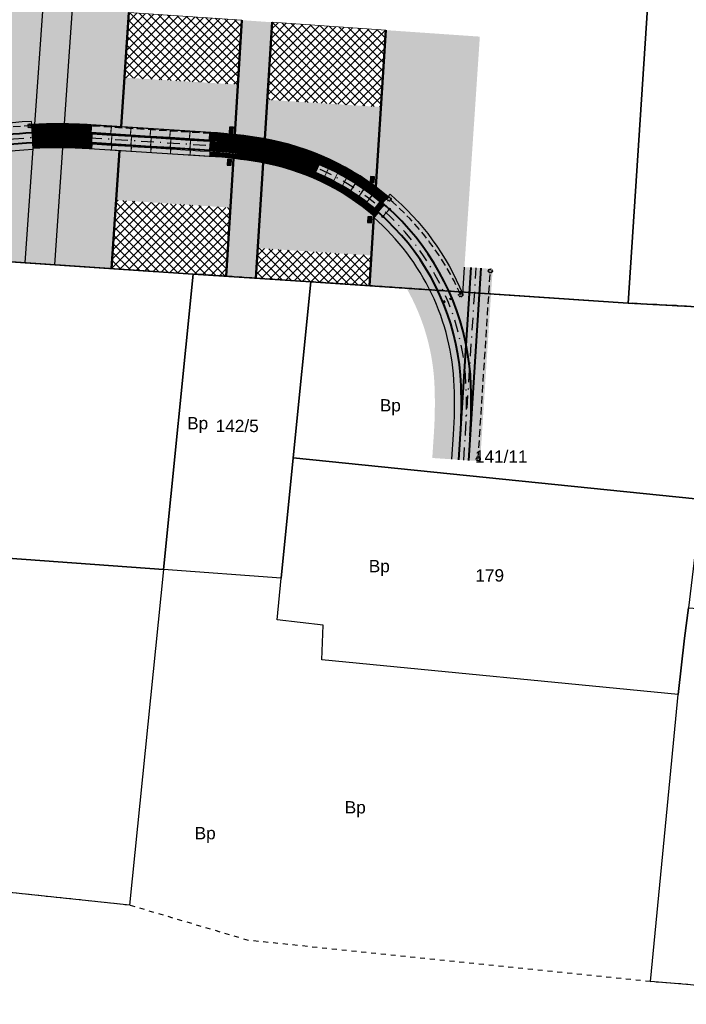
# Model space of a CAD drawing. Header units: metres. Extents: x 6603615 to 6604581, y 5739741 to 5740610.
# Tile 6 of 22: x 6604134 to 6604202, y 5739751 to 5739851. Entities that reach past the tile are written whole.
import ezdxf
from ezdxf.enums import TextEntityAlignment as Align

# ---------------------------------------------------------------- set-up
doc = ezdxf.new("R2010")
doc.units = ezdxf.units.M
for name, pattern in [('DASHDOT', [25.4, 12.7, -6.35, 0, -6.35]), ('HIDDEN', [0.375, 0.25, -0.125]), ('PRZER1-1', [1, 0.5, -0.5])]:
    doc.linetypes.add(name, pattern=pattern)
for name, color, linetype, lineweight in [('_działki', 3, 'Continuous', 40), ('EPT 2_2--830--', 7, 'Continuous', 13), ('EPT 3_2--460--', 7, 'Continuous', 13), ('FREZOWANIE', 12, 'Continuous', 15), ('KRAW_FAZA_12cm_20x30cm', 7, 'Continuous', 50), ('M_WPUSTY', 190, 'Continuous', 30), ('OBRZEŻE_BET_8X40', 236, 'Continuous', 30), ('ODW_DRENAZ', 5, 'HIDDEN', 30), ('ODW_DRENAZ_NAJN', 5, 'HIDDEN', 30), ('OPORNIK_BET_15X30cm', 202, 'Continuous', 30), ('OSIE_TORU', 10, 'DASHDOT', 30), ('szyny 60R2', 14, 'Continuous', 40), ('T_POŁ_ELEKTR', 1, 'Continuous', 30)]:
    doc.layers.add(name, color=color, linetype=linetype, lineweight=lineweight)
for name, color, linetype, lineweight, true_color in [('GESDZI', 7, 'Continuous', 18, 0x008000), ('GESDZI_O', 7, 'Continuous', 18, 0x008000), ('GESUZY', 7, 'Continuous', 18, 0x008000), ('GESUZY_O', 7, 'Continuous', 18, 0x008000), ('HECZ_JEZDNIA', 7, 'Continuous', 0, 0xcccccc), ('HECZ_PŁYTY_BET_50X50', 7, 'Continuous', 5, 0xfaf9b8), ('HECZ_ZIELEN', 7, 'Continuous', 0, 0xd6ffd6)]:
    doc.layers.add(name, color=color, linetype=linetype, lineweight=lineweight, true_color=true_color)
doc.layers.add('KRESK_TOR_KLAS_PODKŁAD', color=38, linetype='Continuous', lineweight=15, transparency=0.55)
doc.layers.add('T_KRESK_PŁYTA_EPT', color=86, linetype='Continuous', lineweight=13, transparency=0.55)
doc.styles.add('Arial', font='arial.ttf')
pattern_1 = [(60, (0, 0), (-0.238124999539, 0.412444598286), [0.238125, -0.238125]), (120, (0, 0), (-0.476249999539, 2.66e-10), [0.238125, -0.238125]), (0, (-0.11906, 0.20622), (0.238125, 0.41244459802), [0.238125, -0.238125])]
pattern_2 = [(45, (0, 0), (-0.449012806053, 0.449012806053), []), (135, (0, 0), (-0.449012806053, -0.449012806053), [])]

# ---------------------------------------------------------------- blocks, each defined once
blk = doc.blocks.new('A$C8469fa7e')
at = {"layer": 'GESDZI', "color": 3, "linetype": 'Continuous', "lineweight": 30}
for points in [[(6604205, 5739821.48), (6604196.08, 5739821.95), (6604198.07, 5739851.9), (6604198.87, 5739863.88), (6604199.76, 5739877.24), (6604201.1, 5739896.98), (6604202.44, 5739916.9), (6604203.44, 5739931.58), (6604203.8, 5739936.9), (6604205.14, 5739956.67), (6604205.71, 5739965.06), (6604208.38, 5740004.99), (6604211.14, 5740049.68), (6604225.19, 5740023.63), (6604254.17, 5739970.57), (6604285.94, 5739911.03), (6604306.33, 5739857), (6604297.35, 5739839.72)], [(6604196.08, 5739821.95), (6604163.88, 5739824.11), (6604151.94, 5739824.9), (6604128.92, 5739826.44), (6604129.12, 5739829.44), (6604131.15, 5739859.81), (6604131.95, 5739871.82), (6604134.09, 5739903.98), (6604135.4, 5739923.52), (6604136.19, 5739935.43), (6604162.47, 5739933.62), (6604172.74, 5739932.92), (6604174.97, 5739932.82), (6604197.3, 5739931.89), (6604203.44, 5739931.58), (6604202.44, 5739916.9), (6604201.1, 5739896.98), (6604199.76, 5739877.24), (6604198.87, 5739863.88), (6604198.07, 5739851.9)], [(6604148.92, 5739794.91), (6604107.99, 5739797.9), (6604109.98, 5739814.88), (6604111.39, 5739827.61), (6604128.92, 5739826.44), (6604151.94, 5739824.9)], [(6604162.1, 5739806.24), (6604160.87, 5739794.03), (6604148.92, 5739794.91), (6604151.94, 5739824.9), (6604163.88, 5739824.11)], [(6604202.94, 5739802.07), (6604162.1, 5739806.24), (6604163.88, 5739824.11), (6604196.08, 5739821.95), (6604205, 5739821.48), (6604204.8, 5739819.36)], [(6604201.17, 5739782.23), (6604164.99, 5739785.73), (6604165.12, 5739789.25), (6604160.46, 5739789.81), (6604160.87, 5739794.03), (6604162.1, 5739806.24), (6604202.94, 5739802.07), (6604202.87, 5739796.39), (6604202.2, 5739791.02), (6604201.82, 5739787.94)], [(6604107.99, 5739797.9), (6604148.92, 5739794.91), (6604145.49, 5739760.84), (6604104.16, 5739765.22)], [(6604217.61, 5739751.09), (6604202.42, 5739752.77), (6604198.35, 5739753.08), (6604200.35, 5739773.78), (6604201.17, 5739782.23), (6604201.82, 5739787.94), (6604202.2, 5739791.02), (6604208.19, 5739790.58), (6604218.25, 5739794.82), (6604225.8, 5739794.05), (6604221.33, 5739750.78)]]:
    blk.add_lwpolyline(points, close=True, dxfattribs=at)
at = {"layer": 'GESUZY', "color": 3, "linetype": 'PRZER1-1', "lineweight": 30}
for points in [[(6604205, 5739821.48), (6604196.08, 5739821.95), (6604163.88, 5739824.11), (6604151.94, 5739824.9), (6604128.92, 5739826.44), (6604111.39, 5739827.61), (6604062.77, 5739830.84), (6604014.55, 5739834.06), (6603991.05, 5739835.63), (6603918.87, 5739840.43), (6603844.12, 5739845.41)], [(6603844.12, 5739845.41), (6603918.87, 5739840.43), (6603991.05, 5739835.63), (6604014.55, 5739834.06), (6604062.77, 5739830.84), (6604111.39, 5739827.61), (6604128.92, 5739826.44), (6604151.94, 5739824.9), (6604163.88, 5739824.11), (6604196.08, 5739821.95), (6604205, 5739821.48)], [(6604202.42, 5739752.77), (6604198.35, 5739753.08), (6604157.55, 5739757.26), (6604145.49, 5739760.84), (6604104.16, 5739765.22), (6604103.76, 5739762.08), (6604080.06, 5739763.01), (6604055.92, 5739765.77), (6604056.49, 5739770.59), (6604007.78, 5739776.06), (6603985.53, 5739778.39), (6603985.11, 5739774.29), (6603913.61, 5739782.31), (6603913.67, 5739786.07), (6603839.49, 5739794.18)]]:
    blk.add_lwpolyline(points, dxfattribs=at)
at = {"layer": 'GESDZI_O', "color": 3, "linetype": 'Continuous', "lineweight": 30, "style": 'Arial'}
for s, p in [('142/5', (6604156.41, 5739808.855)), ('141/11', (6604183.205, 5739805.741)), ('179', (6604182.04, 5739793.685))]:
    blk.add_text(s, height=1.25, rotation=360, dxfattribs=at).set_placement(p, align=Align.CENTER)
at = {"layer": 'GESUZY_O', "color": 3, "linetype": 'Continuous', "lineweight": 30, "style": 'Arial'}
for p in [(6604171.955, 5739810.949), (6604152.401, 5739809.137), (6604170.833, 5739794.632), (6604168.393, 5739770.15), (6604153.162, 5739767.527)]:
    blk.add_text('Bp', height=1.25, rotation=360, dxfattribs=at).set_placement(p, align=Align.CENTER)
blk = doc.blocks.new('EPT_0.46')
at = {"layer": 'T_KRESK_PŁYTA_EPT', "transparency": 33554508}
h = blk.add_hatch(color=254, dxfattribs=at)
h.dxf.hatch_style = 1
h.paths.add_polyline_path([(1.313, 1.495), (0, 0), (0.346, -0.304), (1.659, 1.191)])
at = {"layer": 'EPT 3_2--460--', "color": 252}
blk.add_lwpolyline([(1.313, 1.495), (0, 0), (0.346, -0.304), (1.659, 1.191)], close=True, dxfattribs=at)
blk = doc.blocks.new('EPT_2_2')
at = {"layer": 'T_KRESK_PŁYTA_EPT', "transparency": 33554508}
h = blk.add_hatch(color=254, dxfattribs=at)
h.dxf.hatch_style = 1
h.paths.add_polyline_path([(0.099, -2.03), (-0.721, -1.901), (-0.41, 0.065), (0.41, -0.065)])
at = {"layer": 'EPT 2_2--830--', "color": 252}
blk.add_lwpolyline([(0.099, -2.03), (-0.721, -1.901), (-0.41, 0.065), (0.41, -0.065)], close=True, dxfattribs=at)
blk = doc.blocks.new('EPT 2_2--830--1m')
at = {"layer": 'T_KRESK_PŁYTA_EPT', "transparency": 33554508}
h = blk.add_hatch(color=254, dxfattribs=at)
h.dxf.hatch_style = 1
h.paths.add_polyline_path([(0.397, 0.121), (-0.397, -0.121), (-0.688, 0.836), (0.106, 1.077)])
at = {"layer": 'EPT 2_2--830--', "color": 252}
blk.add_lwpolyline([(0.397, 0.121), (-0.397, -0.121), (-0.688, 0.836), (0.106, 1.077)], close=True, dxfattribs=at)
blk = doc.blocks.new('EPT5')
at = {"layer": 'T_KRESK_PŁYTA_EPT', "transparency": 33554508}
h = blk.add_hatch(color=254, dxfattribs=at)
h.dxf.hatch_style = 1
h.paths.add_polyline_path([(0, 0), (0.511, 0.654), (0.905, 0.347), (0.394, -0.308)])
at = {"layer": 'EPT 2_2--830--', "color": 252}
blk.add_lwpolyline([(0, 0), (0.511, 0.654), (0.905, 0.347), (0.394, -0.308)], close=True, dxfattribs=at)
blk = doc.blocks.new('EPT 3_2 1m')
at = {"layer": 'T_KRESK_PŁYTA_EPT', "transparency": 33554508}
h = blk.add_hatch(color=254, dxfattribs=at)
h.dxf.hatch_style = 1
h.paths.add_polyline_path([(0.087, 1.072), (0.378, 0.115), (-0.32, -0.098), (-0.612, 0.859)])
at = {"layer": 'EPT 3_2--460--', "color": 252}
blk.add_lwpolyline([(0.087, 1.072), (0.378, 0.115), (-0.32, -0.098), (-0.612, 0.859)], close=True, dxfattribs=at)
blk = doc.blocks.new('EPT 3_2')
at = {"layer": 'T_KRESK_PŁYTA_EPT', "transparency": 33554508}
h = blk.add_hatch(color=254, dxfattribs=at)
h.dxf.hatch_style = 1
h.paths.add_polyline_path([(-0.562, -1.909), (0, 0), (0.7, -0.206), (0.138, -2.115)])
at = {"layer": 'EPT 3_2--460--', "color": 252}
blk.add_lwpolyline([(-0.562, -1.909), (0, 0), (0.7, -0.206), (0.138, -2.115)], close=True, dxfattribs=at)
blk = doc.blocks.new('EPT_0.46_2')
at = {"layer": 'T_KRESK_PŁYTA_EPT', "transparency": 33554508}
h = blk.add_hatch(color=254, dxfattribs=at)
h.dxf.hatch_style = 1
h.paths.add_polyline_path([(0, 0), (0.66, 0.751), (1.005, 0.448), (0.346, -0.304)])
at = {"layer": 'EPT 3_2--460--', "color": 252}
blk.add_lwpolyline([(0, 0), (0.66, 0.751), (1.005, 0.448), (0.346, -0.304)], close=True, dxfattribs=at)

msp = doc.modelspace()

# ---------------------------------------------------------------- hatches: boundary and pattern name
at = {"layer": 'FREZOWANIE'}
h = msp.add_hatch(dxfattribs=at)
h.set_pattern_fill('ANSI37', color=254, scale=0.2)
h.set_pattern_definition(pattern_2)
h.paths.add_polyline_path([(6604156.485, 5739844.128), (6604156.885, 5739850.663), (6604145.397, 5739851.458), (6604144.954, 5739844.834)])
h = msp.add_hatch(dxfattribs=at)
h.set_pattern_fill('ANSI37', color=254, scale=0.2)
h.set_pattern_definition(pattern_2)
h.paths.add_polyline_path([(6604170.993, 5739841.85), (6604171.492, 5739849.652), (6604159.956, 5739850.45), (6604159.453, 5739842.588)])
h = msp.add_hatch(dxfattribs=at)
h.set_pattern_fill('ANSI37', color=254, scale=0.2)
h.set_pattern_definition(pattern_2)
h.paths.add_polyline_path([(6604144.123, 5739832.408), (6604143.658, 5739825.454), (6604151.94, 5739824.9), (6604155.294, 5739824.678), (6604155.72, 5739831.632)])
h = msp.add_hatch(dxfattribs=at)
h.set_pattern_fill('ANSI37', color=254, scale=0.2)
h.set_pattern_definition(pattern_2)
h.paths.add_polyline_path([(6604158.489, 5739827.522), (6604158.294, 5739824.48), (6604163.88, 5739824.11), (6604169.833, 5739823.711), (6604170.029, 5739826.783)])
at = {"layer": 'HECZ_JEZDNIA', "transparency": 33554508}
h = msp.add_hatch(color=254, dxfattribs=at)
h.dxf.hatch_style = 1
h.paths.add_polyline_path([(6604153.728, 5739839.266, -0.011957), (6604156.174, 5739839.052), (6604156.485, 5739844.128), (6604144.954, 5739844.834), (6604144.621, 5739839.845)])
h = msp.add_hatch(color=254, dxfattribs=at)
h.dxf.hatch_style = 1
h.paths.add_polyline_path([(6604170.474, 5739833.74), (6604170.993, 5739841.85), (6604159.453, 5739842.588), (6604159.199, 5739838.622, -0.118196)])
h = msp.add_hatch(color=254, dxfattribs=at)
h.dxf.hatch_style = 1
h.paths.add_polyline_path([(6604155.72, 5739831.632), (6604156.026, 5739836.623, 0.01258), (6604153.574, 5739836.841), (6604144.458, 5739837.42), (6604144.123, 5739832.408)])
h = msp.add_hatch(color=254, dxfattribs=at)
h.dxf.hatch_style = 1
h.paths.add_polyline_path([(6604170.029, 5739826.783), (6604170.285, 5739830.775, 0.132663), (6604159.043, 5739836.181), (6604158.489, 5739827.522)])
at = {"layer": 'HECZ_PŁYTY_BET_50X50', "transparency": 33554508}
h = msp.add_hatch(color=254, dxfattribs=at)
h.dxf.hatch_style = 1
h.paths.add_polyline_path([(6604135.865, 5739840.401), (6604135.843, 5739840.085, -0.014665), (6604138.854, 5739840.14), (6604139.665, 5739851.854), (6604136.672, 5739852.061)])
h = msp.add_hatch(color=254, dxfattribs=at)
h.dxf.hatch_style = 1
h.paths.add_polyline_path([(6604134.872, 5739826.042), (6604137.865, 5739825.842), (6604138.686, 5739837.712, 0.0154), (6604135.675, 5739837.644)])
at = {"layer": 'HECZ_ZIELEN'}
h = msp.add_hatch(color=256, dxfattribs=at)
h.dxf.hatch_style = 1
edge = h.paths.add_edge_path()
edge.add_line((6604102.807, 5739886.915), (6604094.927, 5739876.222))
edge.add_line((6604094.927, 5739876.222), (6604084.298, 5739862.812))
edge.add_line((6604084.298, 5739862.812), (6604083.815, 5739863.134))
edge.add_line((6604083.815, 5739863.134), (6604073.891, 5739848.237))
edge.add_arc((6604030.366, 5739877.235), 52.3, 320.38703, 326.32742, ccw=False)
edge.add_arc((6604049.609, 5739861.275), 27.3, 297.09235, 320.44189, ccw=False)
edge.add_line((6604062.042, 5739836.97), (6604100.933, 5739834.498))
edge.add_arc((6604103.998, 5739882.731), 48.33, 266.36353, 290.05313)
edge.add_arc((6604138.287, 5739788.794), 51.67, 93.06157, 110.05313, ccw=False)
edge.add_line((6604135.528, 5739840.39), (6604135.545, 5739840.07))
edge.add_line((6604135.545, 5739840.07), (6604135.843, 5739840.085))
edge.add_line((6604135.843, 5739840.085), (6604141.465, 5739921.324))
edge.add_line((6604141.465, 5739921.324), (6604143.181, 5739952.497))
edge.add_line((6604143.181, 5739952.497), (6604141.314, 5739954.19))
edge.add_line((6604141.314, 5739954.19), (6604138.213, 5739953.714))
edge.add_line((6604138.213, 5739953.714), (6604138.667, 5739951.351))
edge.add_line((6604138.667, 5739951.351), (6604138.747, 5739945.172))
edge.add_line((6604138.747, 5739945.172), (6604138.734, 5739945.173))
edge.add_line((6604138.734, 5739945.173), (6604137.159, 5739937.668))
edge.add_line((6604137.159, 5739937.668), (6604127.354, 5739923.039))
edge.add_line((6604127.354, 5739923.039), (6604116.527, 5739907.183))
edge.add_line((6604116.527, 5739907.183), (6604102.807, 5739886.915))
at = {"layer": 'HECZ_ZIELEN', "transparency": 33554508}
h = msp.add_hatch(color=254, dxfattribs=at)
h.dxf.hatch_style = 1
edge = h.paths.add_edge_path()
edge.add_line((6604144.458, 5739837.42), (6604141.39, 5739837.615))
edge.add_arc((6604138.287, 5739788.794), 48.92, 86.36353, 89.53254)
edge.add_line((6604138.686, 5739837.712), (6604137.865, 5739825.842))
edge.add_line((6604137.865, 5739825.842), (6604143.658, 5739825.454))
edge.add_line((6604143.658, 5739825.454), (6604144.458, 5739837.42))
edge = h.paths.add_edge_path()
edge.add_line((6604141.544, 5739840.04), (6604144.621, 5739839.845))
edge.add_line((6604144.621, 5739839.845), (6604145.397, 5739851.458))
edge.add_line((6604145.397, 5739851.458), (6604139.665, 5739851.854))
edge.add_line((6604139.665, 5739851.854), (6604138.854, 5739840.14))
edge.add_arc((6604138.287, 5739788.794), 51.35, 86.36353, 89.36716, ccw=False)
h = msp.add_hatch(color=254, dxfattribs=at)
h.dxf.hatch_style = 1
edge = h.paths.add_edge_path()
edge.add_line((6604159.956, 5739850.45), (6604156.885, 5739850.663))
edge.add_line((6604156.885, 5739850.663), (6604156.174, 5739839.052))
edge.add_arc((6604150.471, 5739788.019), 51.35, 80.36353, 83.62341, ccw=False)
edge.add_arc((6604154.656, 5739812.667), 26.35, 80.07136, 80.36353, ccw=False)
edge.add_line((6604159.199, 5739838.622), (6604159.956, 5739850.45))
edge = h.paths.add_edge_path()
edge.add_arc((6604154.656, 5739812.666), 23.92, 79.43173, 80.36353)
edge.add_arc((6604150.471, 5739788.019), 48.92, 80.36353, 83.48054)
edge.add_line((6604156.026, 5739836.623), (6604155.294, 5739824.678))
edge.add_line((6604155.294, 5739824.678), (6604158.294, 5739824.48))
edge.add_line((6604158.294, 5739824.48), (6604159.043, 5739836.181))
h = msp.add_hatch(color=254, dxfattribs=at)
h.dxf.hatch_style = 1
edge = h.paths.add_edge_path()
edge.add_line((6604181.037, 5739848.992), (6604171.544, 5739849.649))
edge.add_line((6604171.544, 5739849.649), (6604170.474, 5739833.74))
edge.add_arc((6604154.657, 5739812.668), 26.348, 49.6328, 53.10811, ccw=False)
edge.add_line((6604171.723, 5739832.743), (6604171.93, 5739832.987))
edge.add_arc((6604154.656, 5739812.666), 26.67, 22.49198, 49.63291, ccw=False)
edge.add_line((6604179.297, 5739822.869), (6604179.475, 5739825.601))
edge.add_line((6604179.475, 5739825.601), (6604181.037, 5739848.992))
h = msp.add_hatch(color=254, dxfattribs=at)
h.dxf.hatch_style = 1
edge = h.paths.add_edge_path()
edge.add_line((6604128.92, 5739826.44), (6604129.12, 5739829.44))
edge.add_line((6604129.12, 5739829.44), (6604129.613, 5739836.816))
edge.add_arc((6604138.287, 5739788.794), 48.8, 100.2388, 110.05313)
edge.add_arc((6604103.998, 5739882.731), 51.2, 266.36353, 290.05313, ccw=False)
edge.add_line((6604100.751, 5739831.634), (6604061.86, 5739834.106))
edge.add_line((6604061.86, 5739834.106), (6604061.764, 5739832.609))
edge.add_line((6604061.764, 5739832.609), (6603984.111, 5739837.544))
edge.add_line((6603984.111, 5739837.544), (6603984.019, 5739836.098))
edge.add_line((6603984.019, 5739836.098), (6603991.05, 5739835.63))
edge.add_line((6603991.05, 5739835.63), (6604014.55, 5739834.06))
edge.add_line((6604014.55, 5739834.06), (6604062.77, 5739830.84))
edge.add_line((6604062.77, 5739830.84), (6604111.39, 5739827.61))
edge.add_line((6604111.39, 5739827.61), (6604128.92, 5739826.44))
edge = h.paths.add_edge_path()
edge.add_arc((6604138.287, 5739788.794), 48.8, 93.07892, 100.2388)
edge.add_line((6604129.613, 5739836.816), (6604129.12, 5739829.44))
edge.add_line((6604129.12, 5739829.44), (6604128.92, 5739826.44))
edge.add_line((6604128.92, 5739826.44), (6604134.872, 5739826.042))
edge.add_line((6604134.872, 5739826.042), (6604135.666, 5739837.523))
h = msp.add_hatch(color=254, dxfattribs=at)
h.dxf.hatch_style = 1
h.paths.add_polyline_path([(6604170.275, 5739830.624), (6604169.833, 5739823.711), (6604175.948, 5739823.3, 0.098253)])
h = msp.add_hatch(color=254, dxfattribs=at)
h.dxf.hatch_style = 1
h.paths.add_polyline_path([(6604178.37, 5739808.599, 0.025258), (6604178.441, 5739813.525, 0.107184), (6604175.948, 5739823.3), (6604173.598, 5739823.458, -0.121032), (6604176.442, 5739813.453, -0.025258), (6604176.374, 5739808.728), (6604176.211, 5739806.227), (6604178.207, 5739806.097)])
at = {"layer": 'KRESK_TOR_KLAS_PODKŁAD', "lineweight": 0}
h = msp.add_hatch(dxfattribs=at)
h.set_pattern_fill('TRIANG', color=254, scale=0.05)
h.set_pattern_definition(pattern_1)
edge = h.paths.add_edge_path()
edge.add_line((6604135.675, 5739837.644), (6604135.528, 5739840.39))
edge.add_arc((6604138.287, 5739788.794), 51.67, 93.06157, 110.05313)
edge.add_arc((6604103.998, 5739882.731), 48.33, 266.36353, 290.05313, ccw=False)
edge.add_line((6604100.933, 5739834.498), (6604062.042, 5739836.97))
edge.add_line((6604062.042, 5739836.97), (6604061.86, 5739834.106))
edge.add_line((6604061.86, 5739834.106), (6604100.751, 5739831.634))
edge.add_arc((6604103.998, 5739882.731), 51.2, 266.36353, 290.05313)
edge.add_arc((6604138.287, 5739788.794), 48.8, 93.07892, 110.05313, ccw=False)
edge.add_line((6604135.666, 5739837.523), (6604135.675, 5739837.644))
h = msp.add_hatch(dxfattribs=at)
h.set_pattern_fill('TRIANG', color=254, scale=0.05)
h.set_pattern_definition(pattern_1)
h.paths.add_polyline_path([(6604158.66, 5739836.249, -0.137928), (6604170.365, 5739830.706), (6604170.745, 5739831.143), (6604170.697, 5739831.185), (6604171.351, 5739831.941), (6604171.172, 5739832.095), (6604171.723, 5739832.743, 0.134897), (6604159.067, 5739838.645, 0.026186), (6604153.728, 5739839.266), (6604141.544, 5739840.04, 0.029234), (6604135.545, 5739840.07), (6604135.675, 5739837.644, -0.029234), (6604141.39, 5739837.615), (6604153.574, 5739836.841, -0.026186)])
h = msp.add_hatch(dxfattribs=at)
h.set_pattern_fill('TRIANG', color=254, scale=0.05)
h.set_pattern_definition(pattern_1)
edge = h.paths.add_edge_path()
edge.add_line((6604170.745, 5739831.143), (6604170.365, 5739830.706))
edge.add_line((6604170.365, 5739830.706), (6604170.285, 5739830.775))
edge.add_line((6604170.285, 5739830.775), (6604170.275, 5739830.624))
edge.add_arc((6604154.656, 5739812.666), 23.8, 2.06764, 48.98495, ccw=False)
edge.add_arc((6604129.672, 5739811.764), 48.8, -3.71986, 2.06764, ccw=False)
edge.add_line((6604178.37, 5739808.598), (6604178.207, 5739806.097))
edge.add_line((6604178.207, 5739806.097), (6604181.071, 5739805.911))
edge.add_line((6604181.071, 5739805.911), (6604182.339, 5739825.415))
edge.add_line((6604182.339, 5739825.415), (6604179.475, 5739825.601))
edge.add_line((6604179.475, 5739825.601), (6604179.297, 5739822.869))
edge.add_arc((6604154.656, 5739812.666), 26.67, 22.49198, 49.63292)
edge.add_line((6604171.93, 5739832.987), (6604171.172, 5739832.095))
edge.add_line((6604171.172, 5739832.095), (6604171.351, 5739831.941))
edge.add_line((6604171.351, 5739831.941), (6604170.697, 5739831.185))
edge.add_line((6604170.697, 5739831.185), (6604170.745, 5739831.143))
at = {"layer": 'M_WPUSTY'}
h = msp.add_hatch(color=252, dxfattribs=at)
h.dxf.hatch_style = 1
h.paths.add_polyline_path([(6604155.62, 5739839.815), (6604155.583, 5739839.216), (6604155.982, 5739839.191), (6604156.019, 5739839.79)])
h = msp.add_hatch(color=252, dxfattribs=at)
h.dxf.hatch_style = 1
h.paths.add_polyline_path([(6604155.421, 5739836.56), (6604155.384, 5739835.961), (6604155.783, 5739835.936), (6604155.82, 5739836.535)])
h = msp.add_hatch(color=252, dxfattribs=at)
h.dxf.hatch_style = 1
h.paths.add_polyline_path([(6604169.938, 5739834.803), (6604169.902, 5739834.204), (6604170.301, 5739834.179), (6604170.337, 5739834.778)])
h = msp.add_hatch(color=252, dxfattribs=at)
h.dxf.hatch_style = 1
h.paths.add_polyline_path([(6604169.68, 5739830.712), (6604169.643, 5739830.113), (6604170.042, 5739830.088), (6604170.079, 5739830.687)])

# ---------------------------------------------------------------- linework, layer by layer
at = {"color": 252}
for points in [[(6604177.321, 5739821.97), (6604177.515, 5739822.05), (6604177.458, 5739822.189), (6604177.264, 5739822.108)], [(6604178.245, 5739822.352), (6604178.051, 5739822.272), (6604177.994, 5739822.411), (6604178.188, 5739822.491)]]:
    msp.add_lwpolyline(points, close=True, dxfattribs=at)
at = {"color": 252, "linetype": 'HIDDEN', "ltscale": 0.2}
for centre in [(6604177.426, 5739822.095), (6604178.082, 5739822.366)]:
    msp.add_circle(centre, 0.054, dxfattribs=at)
at = {"layer": 'FREZOWANIE', "color": 254}
for p, q in [((6604145.397, 5739851.458), (6604156.885, 5739850.663)), ((6604159.956, 5739850.45), (6604171.492, 5739849.652)), ((6604143.658, 5739825.454), (6604155.294, 5739824.678)), ((6604158.294, 5739824.48), (6604169.833, 5739823.711))]:
    msp.add_line(p, q, dxfattribs=at)
at = {"layer": 'KRAW_FAZA_12cm_20x30cm', "color": 252, "flags": 128}
for points in [[(6604145.397, 5739851.458), (6604144.621, 5739839.845)], [(6604156.885, 5739850.663), (6604156.174, 5739839.052)], [(6604159.956, 5739850.45), (6604159.199, 5739838.622)], [(6604170.474, 5739833.74), (6604171.492, 5739849.652)], [(6604144.458, 5739837.42), (6604143.658, 5739825.454)], [(6604156.026, 5739836.623), (6604155.294, 5739824.678)], [(6604159.043, 5739836.181), (6604158.294, 5739824.48)], [(6604169.833, 5739823.711), (6604170.285, 5739830.775)]]:
    msp.add_lwpolyline(points, dxfattribs=at)
at = {"layer": 'KRESK_TOR_KLAS_PODKŁAD', "color": 251, "lineweight": 0, "flags": 128}
msp.add_lwpolyline([(6604135.675, 5739837.644), (6604135.528, 5739840.39)], dxfattribs=at)
at = {"layer": 'KRESK_TOR_KLAS_PODKŁAD', "color": 254, "lineweight": 0, "flags": 128}
msp.add_lwpolyline([(6604170.365, 5739830.706), (6604170.745, 5739831.143), (6604170.697, 5739831.185), (6604171.351, 5739831.941), (6604171.172, 5739832.095), (6604171.93, 5739832.987)], dxfattribs=at)
at = {"layer": 'M_WPUSTY', "color": 252}
for points in [[(6604155.62, 5739839.815), (6604155.583, 5739839.216), (6604155.982, 5739839.191), (6604156.019, 5739839.79), (6604155.62, 5739839.815)], [(6604155.421, 5739836.56), (6604155.384, 5739835.961), (6604155.783, 5739835.936), (6604155.82, 5739836.535), (6604155.421, 5739836.56)], [(6604169.938, 5739834.803), (6604169.902, 5739834.204), (6604170.301, 5739834.179), (6604170.337, 5739834.778), (6604169.938, 5739834.803)], [(6604169.68, 5739830.712), (6604169.643, 5739830.113), (6604170.042, 5739830.088), (6604170.079, 5739830.687), (6604169.68, 5739830.712)]]:
    msp.add_lwpolyline(points, close=True, dxfattribs=at)
at = {"layer": 'OBRZEŻE_BET_8X40', "color": 252, "flags": 128}
for points in [[(6604136.672, 5739852.061), (6604135.843, 5739840.085)], [(6604139.665, 5739851.854), (6604138.854, 5739840.14)], [(6604135.675, 5739837.644), (6604134.872, 5739826.042)], [(6604138.686, 5739837.712), (6604137.865, 5739825.842)]]:
    msp.add_lwpolyline(points, dxfattribs=at)
for points in [[(6604135.528, 5739840.39, 0.074276), (6604120.57, 5739837.331, -0.103735), (6604100.933, 5739834.498), (6604059.748, 5739837.116)], [(6604135.666, 5739837.523, 0.0742), (6604121.554, 5739834.635, -0.103735), (6604100.751, 5739831.634), (6604061.038, 5739834.158), (6603984.206, 5739839.041)], [(6604171.93, 5739832.987, -0.118981), (6604179.297, 5739822.869), (6604179.475, 5739825.601)], [(6604178.207, 5739806.097), (6604178.37, 5739808.598, 0.025258), (6604178.441, 5739813.525, 0.207624), (6604170.275, 5739830.624)]]:
    msp.add_lwpolyline(points, format="xyb", dxfattribs=at)
at = {"layer": 'ODW_DRENAZ', "color": 252, "ltscale": 3}
msp.add_lwpolyline([(6604179.094, 5739822.785, 0.115341), (6604171.645, 5739832.651, 0.134897), (6604159.047, 5739838.526, 0.026186), (6604153.721, 5739839.146), (6604141.537, 5739839.92, 0.029234), (6604135.551, 5739839.95, 0.072311), (6604120.646, 5739837.124, -0.103735), (6604100.919, 5739834.279), (6604062.247, 5739836.737)], format="xyb", dxfattribs=at)
msp.add_lwpolyline([(6604180.866, 5739806.145), (6604182.105, 5739825.209)], dxfattribs=at)
at = {"layer": 'ODW_DRENAZ', "color": 252, "ltscale": 0.1}
for centre in [(6604135.33, 5739839.94), (6604171.814, 5739832.51), (6604182.105, 5739825.209)]:
    msp.add_circle(centre, 0.212, dxfattribs=at)
at = {"layer": 'ODW_DRENAZ', "color": 252, "ltscale": 0.5}
for centre in [(6604135.33, 5739839.94), (6604171.814, 5739832.51), (6604182.105, 5739825.209)]:
    msp.add_circle(centre, 0.158, dxfattribs=at)
at = {"layer": 'ODW_DRENAZ_NAJN', "color": 252, "ltscale": 0.1}
for centre in [(6604179.094, 5739822.785), (6604180.866, 5739806.145)]:
    msp.add_circle(centre, 0.212, dxfattribs=at)
at = {"layer": 'ODW_DRENAZ_NAJN', "color": 252, "ltscale": 0.5}
for centre in [(6604179.094, 5739822.785), (6604180.866, 5739806.145)]:
    msp.add_circle(centre, 0.158, dxfattribs=at)
at = {"layer": 'OPORNIK_BET_15X30cm', "color": 252, "flags": 128}
for points in [[(6604171.723, 5739832.743, 0.134897), (6604159.067, 5739838.645, 0.026186), (6604153.728, 5739839.266), (6604141.544, 5739840.04, 0.029234), (6604135.545, 5739840.07)], [(6604170.365, 5739830.706, 0.137928), (6604158.66, 5739836.249, 0.026186), (6604153.574, 5739836.841), (6604141.39, 5739837.615, 0.029234), (6604135.675, 5739837.644)]]:
    msp.add_lwpolyline(points, format="xyb", dxfattribs=at)
at = {"layer": 'OSIE_TORU', "color": 252, "ltscale": 0.1, "flags": 128}
msp.add_lwpolyline([(6604179.567, 5739808.521, 0.025258), (6604179.64, 5739813.568, 0.355572), (6604158.841, 5739837.314, 0.026186), (6604153.643, 5739837.919), (6604141.459, 5739838.693, 0.103735), (6604121.143, 5739835.762, -0.103735), (6604100.827, 5739832.832), (6604056.575, 5739835.644)], format="xyb", dxfattribs=at)
msp.add_lwpolyline([(6604179.405, 5739806.02), (6604180.673, 5739825.523)], dxfattribs=at)
at = {"layer": 'szyny 60R2', "color": 252, "ltscale": 3, "flags": 128}
for points in [[(6604180.066, 5739808.488, 0.025258), (6604180.14, 5739813.586, 0.355572), (6604158.925, 5739837.807, 0.026186), (6604153.674, 5739838.418), (6604141.49, 5739839.192, 0.103735), (6604120.971, 5739836.232, -0.103735), (6604100.859, 5739833.331), (6604056.607, 5739836.143)], [(6604179.068, 5739808.553, 0.025258), (6604179.14, 5739813.55, 0.355572), (6604158.757, 5739836.821, 0.026186), (6604153.611, 5739837.42), (6604141.427, 5739838.194, 0.103735), (6604121.314, 5739835.293, -0.103735), (6604100.795, 5739832.333), (6604056.543, 5739835.145)]]:
    msp.add_lwpolyline(points, format="xyb", dxfattribs=at)
for points in [[(6604178.906, 5739806.052), (6604180.174, 5739825.555)], [(6604179.904, 5739805.987), (6604181.171, 5739825.491)]]:
    msp.add_lwpolyline(points, dxfattribs=at)
at = {"layer": 'T_POŁ_ELEKTR', "color": 252}
msp.add_line((6604171.871, 5739831.479), (6604171.196, 5739830.741), dxfattribs=at)
for centre in [(6604171.871, 5739831.479), (6604171.196, 5739830.741)]:
    msp.add_circle(centre, 0.1, dxfattribs=at)

# ---------------------------------------------------------------- block references
at = {"layer": '_działki', "color": 1}
msp.add_blockref('A$C8469fa7e', (0, 0), dxfattribs=at)
at = {"layer": 'EPT 2_2--830--', "lineweight": 100}
for p, rotation in [((6604135.617, 5739838.722), 255.5985631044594), ((6604136.626, 5739838.766), 254.4411883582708), ((6604137.636, 5739838.789), 253.2838136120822), ((6604138.646, 5739838.792), 252.1264388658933), ((6604139.655, 5739838.775), 250.9690641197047), ((6604140.665, 5739838.737), 249.8116893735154), ((6604153.649, 5739837.918), 248.8598297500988), ((6604154.666, 5739837.843), 247.6909958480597), ((6604155.682, 5739837.747), 246.5221619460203), ((6604156.695, 5739837.63), 245.3533280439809), ((6604157.706, 5739837.493), 244.1844941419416), ((6604158.713, 5739837.335), 243.0156602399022), ((6604159.716, 5739837.149), 240.8265563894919), ((6604160.71, 5739836.922), 238.4888885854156), ((6604161.695, 5739836.655), 236.1512207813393), ((6604162.667, 5739836.348), 233.8135529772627), ((6604163.627, 5739836.002), 231.4758851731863), ((6604164.571, 5739835.616), 229.1382173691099), ((6604165.499, 5739835.193), 226.8005495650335), ((6604166.409, 5739834.732), 224.4628817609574), ((6604167.299, 5739834.234), 222.1252139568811), ((6604168.168, 5739833.7), 219.7875461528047), ((6604169.015, 5739833.132), 217.4498783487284), ((6604169.838, 5739832.529), 215.1122105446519)]:
    msp.add_blockref('EPT 2_2--830--1m', p, dxfattribs=dict(at, rotation=rotation))
at = {"layer": 'EPT 2_2--830--', "lineweight": 50, "xscale": -1, "rotation": 257.3736254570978}
for p in [(6604143.659, 5739838.553), (6604145.655, 5739838.426), (6604147.651, 5739838.299), (6604149.647, 5739838.172), (6604151.643, 5739838.046), (6604153.639, 5739837.919)]:
    msp.add_blockref('EPT_2_2', p, dxfattribs=at)
at = {"layer": 'EPT 2_2--830--', "lineweight": 100}
msp.add_blockref('EPT5', (6604170.378, 5739831.581), dxfattribs=at)
at = {"layer": 'EPT 3_2--460--', "lineweight": 100}
for name, p, rotation in [('EPT 3_2 1m', (6604135.564, 5739839.716), 255.5673715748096), ('EPT 3_2 1m', (6604136.574, 5739839.76), 254.4319112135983), ('EPT 3_2 1m', (6604137.584, 5739839.784), 253.2964508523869), ('EPT 3_2 1m', (6604138.594, 5739839.788), 252.1609904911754), ('EPT 3_2 1m', (6604139.605, 5739839.772), 251.0255301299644), ('EPT 3_2 1m', (6604140.615, 5739839.735), 249.8900697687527), ('EPT 3_2 1m', (6604153.6, 5739838.918), 248.7786512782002), ('EPT 3_2 1m', (6604154.618, 5739838.845), 247.7516374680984), ('EPT 3_2 1m', (6604155.634, 5739838.752), 246.6049349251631), ('EPT 3_2 1m', (6604156.648, 5739838.639), 245.4582323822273), ('EPT_0.46_2', (6604135.651, 5739838.123), 313.7870408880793), ('EPT_0.46_2', (6604136.655, 5739838.167), 312.6217820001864), ('EPT_0.46_2', (6604137.659, 5739838.19), 311.4565231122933), ('EPT_0.46_2', (6604138.664, 5739838.192), 310.2912642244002), ('EPT_0.46_2', (6604139.668, 5739838.174), 309.126005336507), ('EPT_0.46_2', (6604140.672, 5739838.136), 307.9607464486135), ('EPT_0.46', (6604141.682, 5739838.077), 307.6638315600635), ('EPT_0.46', (6604143.678, 5739837.951), 307.6638315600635), ('EPT_0.46', (6604145.674, 5739837.824), 307.6638315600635), ('EPT_0.46', (6604147.67, 5739837.697), 307.6638315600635), ('EPT_0.46', (6604149.666, 5739837.57), 307.6638315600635), ('EPT_0.46', (6604151.662, 5739837.443), 307.6638315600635), ('EPT 3_2 1m', (6604157.66, 5739838.505), 244.3115298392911), ('EPT 3_2 1m', (6604158.669, 5739838.351), 243.1648272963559), ('EPT 3_2 1m', (6604159.674, 5739838.173), 241.285863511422), ('EPT 3_2 1m', (6604160.672, 5739837.956), 239.0350761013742), ('EPT 3_2 1m', (6604161.661, 5739837.7), 236.7842886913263), ('EPT_0.46_2', (6604153.66, 5739837.316), 307.0025277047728), ('EPT_0.46_2', (6604154.682, 5739837.239), 305.81396363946), ('EPT_0.46_2', (6604155.702, 5739837.141), 304.6253995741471), ('EPT_0.46_2', (6604156.72, 5739837.022), 303.4368355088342), ('EPT_0.46_2', (6604157.735, 5739836.882), 302.2482714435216), ('EPT 3_2 1m', (6604162.638, 5739837.406), 234.5335012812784), ('EPT 3_2 1m', (6604163.604, 5739837.073), 232.2827138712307), ('EPT 3_2 1m', (6604164.555, 5739836.703), 230.0319264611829), ('EPT_0.46_2', (6604158.747, 5739836.721), 301.0545202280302), ('EPT_0.46_2', (6604159.758, 5739836.527), 298.6365766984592), ('EPT_0.46_2', (6604160.761, 5739836.291), 296.2186331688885), ('EPT_0.46_2', (6604161.752, 5739836.012), 293.8006896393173), ('EPT 3_2 1m', (6604165.492, 5739836.295), 227.7811390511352), ('EPT 3_2 1m', (6604166.411, 5739835.852), 225.5303516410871), ('EPT_0.46_2', (6604162.73, 5739835.692), 291.3827461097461), ('EPT_0.46_2', (6604163.695, 5739835.331), 288.9648025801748), ('EPT_0.46_2', (6604164.643, 5739834.929), 286.5468590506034), ('EPT 3_2 1m', (6604167.313, 5739835.372), 223.279564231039), ('EPT 3_2 1m', (6604168.195, 5739834.858), 221.0287768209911), ('EPT_0.46_2', (6604165.573, 5739834.488), 284.1289155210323), ('EPT_0.46_2', (6604166.484, 5739834.008), 281.7109719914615), ('EPT 3_2 1m', (6604169.056, 5739834.309), 218.7779894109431), ('EPT 3_2 1m', (6604169.895, 5739833.727), 216.527202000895), ('EPT_0.46_2', (6604167.374, 5739833.49), 279.2930284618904), ('EPT 3_2 1m', (6604170.71, 5739833.112), 214.2764145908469), ('EPT_0.46_2', (6604168.241, 5739832.935), 276.8750849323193), ('EPT_0.46_2', (6604169.084, 5739832.344), 274.4571414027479), ('EPT_0.46_2', (6604169.901, 5739831.718), 272.0391978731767)]:
    msp.add_blockref(name, p, dxfattribs=dict(at, rotation=rotation))
at = {"layer": 'EPT 3_2--460--', "xscale": -1, "rotation": 69.95319615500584}
for p in [(6604141.645, 5739840.014), (6604143.641, 5739839.887), (6604145.637, 5739839.76), (6604147.633, 5739839.633), (6604149.629, 5739839.506), (6604151.625, 5739839.379)]:
    msp.add_blockref('EPT 3_2', p, dxfattribs=at)

doc.saveas('drawing.dxf')
